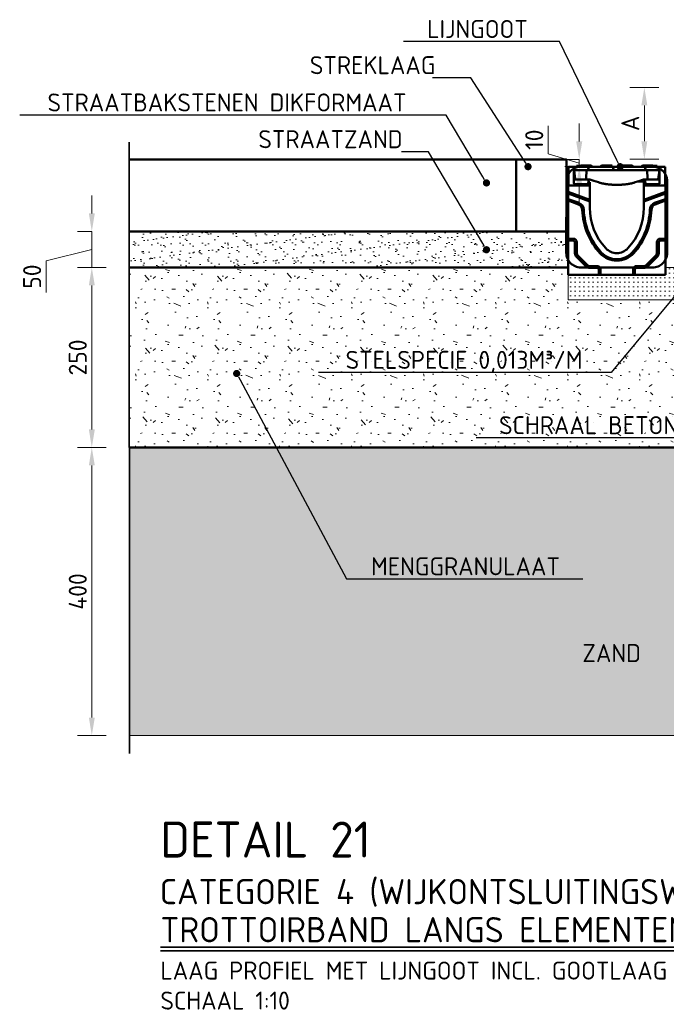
# Model space of a CAD drawing. Header units: metres. Extents: x 92403 to 95147, y 464428 to 465602.
# Tile 226 of 256: x 92594.439 to 92595.338, y 465102.48 to 465103.847. Entities that reach past the tile are written whole.
import ezdxf
from ezdxf import colors
from ezdxf.entities.mleader import LeaderData, LeaderLine
from ezdxf.math import Vec2, Vec3

# ---------------------------------------------------------------- set-up
doc = ezdxf.new("R2010")
doc.units = ezdxf.units.M
doc.linetypes.add('AL-PROJECT', pattern=[18, 12, -3, 0, -3])
doc.linetypes.add('HIDDEN', pattern=[2.373, 1.58, -0.793])
doc.layers.get('0').update_dxf_attribs({"linetype": 'CONTINUOUS'})
doc.layers.get('Defpoints').update_dxf_attribs({"linetype": 'CONTINUOUS'})
for name, color, linetype, lineweight in [('N-WE-GW-GROND_ZAND-AD', 7, 'CONTINUOUS', 18), ('N-WE-GW-GROND_ZAND_CUNETZAND-AD-10', 7, 'CONTINUOUS', 18), ('N-WE-GW-GROND_ZAND_CUNETZAND-WERK-T25', 7, 'CONTINUOUS', 25), ('N-WE-RI-HWA_GOOT_LIJNGOOT-GD', 150, 'CONTINUOUS', 50), ('N-WE-VH-VERHARDING_ASFALT-GD', 252, 'CONTINUOUS', 50), ('N-WE-VH-VERHARDING_ASFALT-T25', 7, 'CONTINUOUS', 25), ('N-WE-VH-VERHARDING_BETON-AD', 252, 'CONTINUOUS', 18), ('N-WE-VH-VERHARDING_BETON_SCHRAAL-GD', 252, 'CONTINUOUS', 50), ('N-WE-VH-VERHARDING_BETON_SCHRAAL-T25', 7, 'CONTINUOUS', 25), ('N-WE-VH-VERHARDING_FUNDERING-AD-10', 252, 'CONTINUOUS', 18), ('N-WE-VH-VERHARDING_NATUURSTEEN-GD', 252, 'CONTINUOUS', 50), ('N-XX-GW-GROND_ZAND_FUNDERINGSZAND-AD-10', 7, 'CONTINUOUS', 18), ('X-XX-AL-PROJECTGRENS-G', 7, 'AL-PROJECT', 35), ('X-XX-AL-TEKENBLAD_TITELBLOK-T25', 7, 'CONTINUOUS', 25), ('X-XX-AL-TEKENBLAD_TITELBLOK-T35', 50, 'CONTINUOUS', 35), ('X-XX-AL-TEKENBLAD_TITELBLOK-T50', 130, 'CONTINUOUS', 50), ('X-XX-AL-VERWIJZING_DETAIL-M', 7, 'CONTINUOUS', 18)]:
    doc.layers.add(name, color=color, linetype=linetype, lineweight=lineweight)
doc.styles.add('NLCS-ISO-ANNOTATIVE-T25', font='NLCS-ISO.ttf', dxfattribs={"height": 2.5})
doc.styles.add('NLCS-ISO-M10-T25', font='NLCS-ISO.ttf', dxfattribs={"height": 0.025})
doc.styles.add('NLCS-ISO-M10-T35', font='NLCS-ISO.ttf', dxfattribs={"height": 0.035})
doc.styles.add('NLCS-ISO-M10-T50', font='NLCS-ISO.ttf', dxfattribs={"height": 0.05})
doc.dimstyles.new('NLCS-M10-T25-PIJL_L2_H1', dxfattribs={"dimscale": 0.01, "dimtxt": 2.5, "dimasz": 2.5, "dimexe": 2, "dimexo": 2, "dimgap": 0.7, "dimtad": 1, "dimzin": 0, "dimdsep": 46, "dimtxsty": 'NLCS-ISO-M10-T25', "dimcen": 2.5, "dimdle": 2, "dimclrd": 256, "dimclre": 256, "dimclrt": 7, "dimadec": 1, "dimazin": 0, "dimtfac": 1, "dimtdec": 3, "dimtofl": 0, "dimtmove": 1, "dimatfit": 0, "dimfxl": 2, "dimfxlon": 1, "dimtfillclr": 256, "dimtolj": 1, "dimtzin": 0, "dimlwd": -1, "dimlwe": -1, "dimarcsym": 0})

# ---------------------------------------------------------------- blocks, each defined once
blk = doc.blocks.new('*D730')
at = {"layer": 'Defpoints', "color": 0, "transparency": 16777216}
for p in [(92595.3071, 465103.7531), (92595.5159, 465103.7531), (92595.1988, 465103.6534)]:
    blk.add_point(p, dxfattribs=at)
at = {"layer": 'X-XX-AL-VERWIJZING_DETAIL-M', "transparency": 16777216}
for p, q in [((92595.3271, 465103.7531), (92595.2871, 465103.7531)), ((92595.3071, 465103.6784), (92595.3071, 465103.7281)), ((92595.2871, 465103.6534), (92595.3271, 465103.6534))]:
    blk.add_line(p, q, dxfattribs=at)
for points in [[(92595.3029, 465103.7281), (92595.3112, 465103.7281), (92595.3071, 465103.7531)], [(92595.3029, 465103.6784), (92595.3112, 465103.6784), (92595.3071, 465103.6534)]]:
    blk.add_solid(points, dxfattribs=at)
at = {"layer": 'X-XX-AL-VERWIJZING_DETAIL-M', "color": 7, "transparency": 16777216, "insert": (92595.2876, 465103.7032), "char_height": 0.025, "attachment_point": 5, "rotation": 90, "style": 'NLCS-ISO-M10-T25'}
blk.add_mtext('\\A1;A', dxfattribs=at)
blk = doc.blocks.new('_Dot')
at = {"color": 0, "linetype": 'ByBlock', "lineweight": -2}
blk.add_line((-0.5, 0), (-1, 0), dxfattribs=at)
at = {"color": 0, "linetype": 'ByBlock', "const_width": 0.5}
blk.add_lwpolyline([(-0.25, 0, 1), (0.25, 0, 1)], format="xyb", close=True, dxfattribs=at)
blk = doc.blocks.new('*D457')
at = {"layer": 'Defpoints', "color": 0, "transparency": 16777216}
for p in [(92594.5916, 465103.2531), (92594.5395, 465102.8531), (92594.5917, 465102.8531)]:
    blk.add_point(p, dxfattribs=at)
at = {"layer": 'X-XX-AL-VERWIJZING_DETAIL-M', "transparency": 16777216}
for p, q in [((92594.5595, 465103.2531), (92594.5195, 465103.2531)), ((92594.5395, 465103.2281), (92594.5395, 465102.8781)), ((92594.5595, 465102.8531), (92594.5195, 465102.8531))]:
    blk.add_line(p, q, dxfattribs=at)
for points in [[(92594.5354, 465103.2281), (92594.5437, 465103.2281), (92594.5395, 465103.2531)], [(92594.5354, 465102.8781), (92594.5437, 465102.8781), (92594.5395, 465102.8531)]]:
    blk.add_solid(points, dxfattribs=at)
at = {"layer": 'X-XX-AL-VERWIJZING_DETAIL-M', "color": 7, "transparency": 16777216, "insert": (92594.52, 465103.0531), "char_height": 0.025, "attachment_point": 5, "rotation": 90, "style": 'NLCS-ISO-M10-T25'}
blk.add_mtext('\\A1;400', dxfattribs=at)
blk = doc.blocks.new('*D734')
at = {"layer": 'Defpoints', "color": 0, "transparency": 16777216}
for p in [(92594.5915, 465103.5031), (92594.5395, 465103.2531), (92594.5916, 465103.2531)]:
    blk.add_point(p, dxfattribs=at)
at = {"layer": 'X-XX-AL-VERWIJZING_DETAIL-M', "transparency": 16777216}
for p, q in [((92594.5595, 465103.5031), (92594.5195, 465103.5031)), ((92594.5395, 465103.4781), (92594.5395, 465103.2781)), ((92594.5595, 465103.2531), (92594.5195, 465103.2531))]:
    blk.add_line(p, q, dxfattribs=at)
for points in [[(92594.5354, 465103.4781), (92594.5437, 465103.4781), (92594.5395, 465103.5031)], [(92594.5354, 465103.2781), (92594.5437, 465103.2781), (92594.5395, 465103.2531)]]:
    blk.add_solid(points, dxfattribs=at)
at = {"layer": 'X-XX-AL-VERWIJZING_DETAIL-M', "color": 7, "transparency": 16777216, "insert": (92594.52, 465103.3781), "char_height": 0.025, "attachment_point": 5, "rotation": 90, "style": 'NLCS-ISO-M10-T25'}
blk.add_mtext('\\A1;250', dxfattribs=at)
blk = doc.blocks.new('*D735')
at = {"layer": 'Defpoints', "color": 0, "transparency": 16777216}
for p in [(92594.5395, 465103.5531), (92594.5395, 465103.5531), (92594.5395, 465103.5031)]:
    blk.add_point(p, dxfattribs=at)
at = {"layer": 'X-XX-AL-VERWIJZING_DETAIL-M', "transparency": 16777216}
for p, q in [((92594.5395, 465103.5781), (92594.5395, 465103.6031)), ((92594.5395, 465103.5531), (92594.5195, 465103.5531)), ((92594.5395, 465103.5031), (92594.5395, 465103.5531)), ((92594.5395, 465103.5281), (92594.4761, 465103.5124)), ((92594.4761, 465103.5124), (92594.4761, 465103.4684)), ((92594.5395, 465103.5031), (92594.5595, 465103.5031)), ((92594.5395, 465103.4781), (92594.5395, 465103.4531))]:
    blk.add_line(p, q, dxfattribs=at)
for points in [[(92594.5354, 465103.5781), (92594.5437, 465103.5781), (92594.5395, 465103.5531)], [(92594.5354, 465103.4781), (92594.5437, 465103.4781), (92594.5395, 465103.5031)]]:
    blk.add_solid(points, dxfattribs=at)
at = {"layer": 'X-XX-AL-VERWIJZING_DETAIL-M', "color": 7, "transparency": 16777216, "insert": (92594.4566, 465103.4904), "char_height": 0.025, "attachment_point": 5, "rotation": 90, "style": 'NLCS-ISO-M10-T25'}
blk.add_mtext('\\A1;50', dxfattribs=at)
blk = doc.blocks.new('*D458')
at = {"layer": 'Defpoints', "color": 0, "transparency": 16777216}
for p in [(92595.2166, 465103.6531), (92595.2191, 465103.6531), (92595.2191, 465103.6431)]:
    blk.add_point(p, dxfattribs=at)
at = {"layer": 'X-XX-AL-VERWIJZING_DETAIL-M', "transparency": 16777216}
for p, q in [((92595.2166, 465103.6781), (92595.2166, 465103.7031)), ((92595.1736, 465103.661), (92595.1736, 465103.7)), ((92595.2166, 465103.6481), (92595.1736, 465103.661)), ((92595.2166, 465103.6531), (92595.1966, 465103.6531)), ((92595.2166, 465103.6431), (92595.2166, 465103.6531)), ((92595.2166, 465103.6431), (92595.1966, 465103.6431)), ((92595.2166, 465103.6181), (92595.2166, 465103.5931))]:
    blk.add_line(p, q, dxfattribs=at)
for points in [[(92595.2124, 465103.6781), (92595.2208, 465103.6781), (92595.2166, 465103.6531)], [(92595.2124, 465103.6181), (92595.2208, 465103.6181), (92595.2166, 465103.6431)]]:
    blk.add_solid(points, dxfattribs=at)
at = {"layer": 'X-XX-AL-VERWIJZING_DETAIL-M', "color": 7, "transparency": 16777216, "insert": (92595.1541, 465103.6805), "char_height": 0.025, "attachment_point": 5, "rotation": 90, "style": 'NLCS-ISO-M10-T25'}
blk.add_mtext('\\A1;10', dxfattribs=at)
blk = doc.blocks.new('Goot')
at = {"color": 8, "transparency": 33554687}
for p, q in [((0.0169, 0.151), (0.0115, 0.151)), ((0.0115, 0.151), (0.0115, 0.15)), ((0.0168, 0.1506), (0.0167, 0.15)), ((0.0178, 0.1515), (0.0203, 0.1515)), ((0.0293, 0.1515), (0.0203, 0.1515)), ((0.0293, 0.1515), (0.0317, 0.1515)), ((0.0327, 0.1506), (0.0327, 0.15)), ((0.0453, 0.1506), (0.0452, 0.15)), ((0.0463, 0.1515), (0.0488, 0.1515)), ((0.0578, 0.1515), (0.0488, 0.1515)), ((0.0578, 0.1515), (0.0602, 0.1515)), ((0.0612, 0.1506), (0.0612, 0.15)), ((0.0738, 0.1506), (0.0737, 0.15)), ((0.0748, 0.1515), (0.0773, 0.1515)), ((0.0862, 0.1515), (0.0773, 0.1515)), ((0.0862, 0.1515), (0.0887, 0.1515)), ((0.0897, 0.1506), (0.0897, 0.15)), ((0.1023, 0.1506), (0.1022, 0.15)), ((0.1033, 0.1515), (0.1058, 0.1515)), ((0.1147, 0.1515), (0.1058, 0.1515)), ((0.1147, 0.1515), (0.1172, 0.1515)), ((0.1183, 0.151), (0.1181, 0.151)), ((0.1182, 0.1506), (0.1182, 0.15)), ((0.1213, 0.151), (0.1183, 0.151)), ((0.1232, 0.151), (0.1213, 0.151)), ((0.1234, 0.151), (0.1232, 0.151)), ((0.1234, 0.151), (0.1234, 0.15)), ((0, 0.115), (0.03, 0.1041)), ((0.03, 0.1018), (0, 0.1127)), ((0.105, 0.1041), (0.135, 0.115)), ((0.135, 0.1127), (0.105, 0.1018)), ((0, 0.105), (0.015, 0.0996)), ((0.0143, 0.0976), (0, 0.1028)), ((0.12, 0.0996), (0.135, 0.105)), ((0.135, 0.1028), (0.1207, 0.0976)), ((0, 0.05), (0.007, 0.05)), ((0.007, 0.0473), (0, 0.0473)), ((0.0093, 0.03), (0.0093, 0.045)), ((0.012, 0.045), (0.012, 0.03)), ((0.123, 0.03), (0.123, 0.045)), ((0.1257, 0.045), (0.1257, 0.03)), ((0.128, 0.05), (0.135, 0.05)), ((0.135, 0.0473), (0.128, 0.0473)), ((0.0246, 0.0116), (0.0116, 0.0246)), ((0.0135, 0.0265), (0.0265, 0.0135)), ((0.1085, 0.0135), (0.1215, 0.0265)), ((0.1234, 0.0246), (0.1104, 0.0116)), ((0.03, 0.012), (0.04, 0.012)), ((0.04, 0.0093), (0.03, 0.0093)), ((0.0423, 0), (0.0423, 0.007)), ((0.045, 0.007), (0.045, 0)), ((0.09, 0), (0.09, 0.007)), ((0.0927, 0.007), (0.0927, 0)), ((0.095, 0.012), (0.105, 0.012)), ((0.105, 0.0093), (0.095, 0.0093))]:
    blk.add_line(p, q, dxfattribs=at)
at = {"color": 8}
for p, q in [((0.008, 0.1496), (0.0005, 0.15)), ((0.0005, 0.15), (0.0005, 0.124)), ((0.0082, 0.1496), (0.008, 0.1496)), ((0.008, 0.127), (0.008, 0.1496)), ((0.0082, 0.15), (0.0251, 0.15)), ((0.0082, 0.145), (0.0082, 0.15)), ((0.0082, 0.145), (0.0095, 0.1329)), ((0.0283, 0.145), (0.0082, 0.145)), ((0.0342, 0.15), (0.0251, 0.15)), ((0.0283, 0.145), (0.0281, 0.1472)), ((0.0283, 0.145), (0.0342, 0.145)), ((0.0565, 0.15), (0.0342, 0.15)), ((0.0342, 0.145), (0.0565, 0.145)), ((0.0656, 0.15), (0.0565, 0.15)), ((0.0565, 0.145), (0.0625, 0.145)), ((0.0626, 0.1472), (0.0625, 0.145)), ((0.0725, 0.145), (0.0625, 0.145)), ((0.0656, 0.15), (0.0694, 0.15)), ((0.0785, 0.15), (0.0694, 0.15)), ((0.0725, 0.145), (0.0724, 0.1472)), ((0.0725, 0.145), (0.0785, 0.145)), ((0.1007, 0.15), (0.0785, 0.15)), ((0.0785, 0.145), (0.1007, 0.145)), ((0.1099, 0.15), (0.1007, 0.15)), ((0.1007, 0.145), (0.1067, 0.145)), ((0.1069, 0.1472), (0.1067, 0.145)), ((0.1267, 0.145), (0.1067, 0.145)), ((0.1097, 0.1437), (0.1097, 0.1437)), ((0.1099, 0.15), (0.1267, 0.15)), ((0.1249, 0.1328), (0.1267, 0.145)), ((0.1267, 0.15), (0.1267, 0.145)), ((0.127, 0.1496), (0.1267, 0.1496)), ((0.1345, 0.15), (0.127, 0.1496)), ((0.127, 0.1496), (0.127, 0.127)), ((0.1345, 0.124), (0.1345, 0.15)), ((0, 0.115), (0, 0.124)), ((0.03, 0.124), (0, 0.124)), ((0.03, 0.1256), (0.009, 0.126)), ((0.026, 0.132), (0.01, 0.132)), ((0.0105, 0.132), (0.0106, 0.132)), ((0.0106, 0.132), (0.011, 0.132)), ((0.011, 0.132), (0.0249, 0.132)), ((0.0249, 0.1329), (0.0249, 0.132)), ((0.0249, 0.132), (0.0254, 0.132)), ((0.0254, 0.132), (0.03, 0.132)), ((0.028, 0.1304), (0.0278, 0.1265)), ((0.0279, 0.1285), (0.03, 0.1285)), ((0.028, 0.1305), (0.028, 0.131)), ((0.028, 0.1305), (0.028, 0.1304)), ((0.03, 0.1285), (0.03, 0.128)), ((0.03, 0.128), (0.03, 0.126)), ((0.03, 0.1256), (0.03, 0.126)), ((0.03, 0.124), (0.03, 0.1256)), ((0.03, 0.1041), (0.03, 0.124)), ((0.0316, 0.1317), (0.0356, 0.1304)), ((0.0356, 0.1304), (0.0422, 0.1283)), ((0.0625, 0.125), (0.0725, 0.125)), ((0.0928, 0.1283), (0.0994, 0.1304)), ((0.0969, 0.1296), (0.107, 0.1296)), ((0.0994, 0.1304), (0.1034, 0.1317)), ((0.105, 0.132), (0.1096, 0.132)), ((0.105, 0.128), (0.105, 0.1285)), ((0.105, 0.1285), (0.1071, 0.1285)), ((0.105, 0.126), (0.105, 0.128)), ((0.126, 0.126), (0.105, 0.1256)), ((0.105, 0.126), (0.105, 0.1256)), ((0.105, 0.124), (0.105, 0.1256)), ((0.105, 0.124), (0.105, 0.1041)), ((0.135, 0.124), (0.105, 0.124)), ((0.107, 0.1305), (0.107, 0.131)), ((0.107, 0.1304), (0.107, 0.1305)), ((0.1072, 0.1265), (0.107, 0.1304)), ((0.107, 0.1304), (0.1072, 0.1265)), ((0.125, 0.132), (0.109, 0.132)), ((0.1096, 0.132), (0.1101, 0.132)), ((0.1101, 0.1329), (0.1101, 0.132)), ((0.1101, 0.132), (0.1234, 0.132)), ((0.114, 0.132), (0.114, 0.132)), ((0.1155, 0.132), (0.1155, 0.132)), ((0.1157, 0.132), (0.1157, 0.132)), ((0.1234, 0.132), (0.1239, 0.132)), ((0.135, 0.124), (0.135, 0.115)), ((0, 0.1127), (0, 0.115)), ((0, 0.105), (0, 0.1127)), ((0.135, 0.115), (0.135, 0.1127)), ((0.135, 0.1127), (0.135, 0.105)), ((0, 0.1028), (0, 0.105)), ((0, 0.05), (0, 0.1028)), ((0.03, 0.1041), (0.03, 0.1018)), ((0.03, 0.1018), (0.03, 0.093)), ((0.105, 0.1018), (0.105, 0.1041)), ((0.105, 0.093), (0.105, 0.1018)), ((0.135, 0.105), (0.135, 0.1028)), ((0.135, 0.1028), (0.135, 0.05)), ((0, 0.0473), (0, 0.05)), ((0, 0), (0, 0.0473)), ((0.135, 0.05), (0.135, 0.0473)), ((0.135, 0.0473), (0.135, 0)), ((0.0423, 0), (0, 0)), ((0.045, 0), (0.0423, 0)), ((0.09, 0), (0.045, 0)), ((0.0927, 0), (0.09, 0)), ((0.135, 0), (0.0927, 0))]:
    blk.add_line(p, q, dxfattribs=at)
at = {"color": 8, "flags": 128}
for points in [[(0.0253, 0.1436), (0.0253, 0.1431), (0.0253, 0.1427), (0.0253, 0.1422), (0.0253, 0.1418), (0.0252, 0.1414), (0.0252, 0.1409), (0.0252, 0.1405), (0.0252, 0.14), (0.0252, 0.1396), (0.0251, 0.1391), (0.0251, 0.1387), (0.0251, 0.1383), (0.0251, 0.1378), (0.0251, 0.1374), (0.025, 0.1369), (0.025, 0.1365), (0.025, 0.136), (0.025, 0.1356), (0.025, 0.1352), (0.025, 0.1347), (0.0249, 0.1343), (0.0249, 0.1338), (0.0249, 0.1334), (0.0249, 0.1329)], [(0.0258, 0.145), (0.0257, 0.1449), (0.0257, 0.1449), (0.0257, 0.1448), (0.0257, 0.1448), (0.0256, 0.1447), (0.0256, 0.1447), (0.0256, 0.1446), (0.0255, 0.1446), (0.0255, 0.1445), (0.0255, 0.1444), (0.0255, 0.1444), (0.0255, 0.1443), (0.0254, 0.1443), (0.0254, 0.1442), (0.0254, 0.1441), (0.0254, 0.1441), (0.0254, 0.144), (0.0254, 0.144), (0.0254, 0.1439), (0.0254, 0.1438), (0.0254, 0.1438), (0.0253, 0.1437), (0.0253, 0.1436), (0.0253, 0.1436)], [(0.1097, 0.1436), (0.1097, 0.1436), (0.1097, 0.1437), (0.1096, 0.1438), (0.1096, 0.1438), (0.1096, 0.1439), (0.1096, 0.144), (0.1096, 0.144), (0.1096, 0.1441), (0.1096, 0.1441), (0.1096, 0.1442), (0.1096, 0.1443), (0.1095, 0.1443), (0.1095, 0.1444), (0.1095, 0.1444), (0.1095, 0.1445), (0.1095, 0.1446), (0.1094, 0.1446), (0.1094, 0.1447), (0.1094, 0.1447), (0.1093, 0.1448), (0.1093, 0.1448), (0.1093, 0.1449), (0.1093, 0.1449), (0.1092, 0.145)], [(0.1101, 0.1329), (0.1101, 0.1334), (0.1101, 0.1338), (0.1101, 0.1343), (0.11, 0.1347), (0.11, 0.1352), (0.11, 0.1356), (0.11, 0.136), (0.11, 0.1365), (0.11, 0.1369), (0.1099, 0.1374), (0.1099, 0.1378), (0.1099, 0.1383), (0.1099, 0.1387), (0.1099, 0.1391), (0.1098, 0.1396), (0.1098, 0.14), (0.1098, 0.1405), (0.1098, 0.1409), (0.1098, 0.1414), (0.1097, 0.1418), (0.1097, 0.1422), (0.1097, 0.1427), (0.1097, 0.1431), (0.1097, 0.1436)], [(0.03, 0.132), (0.0301, 0.132), (0.0301, 0.132), (0.0302, 0.132), (0.0303, 0.132), (0.0303, 0.132), (0.0304, 0.132), (0.0304, 0.132), (0.0305, 0.132), (0.0306, 0.132), (0.0306, 0.132), (0.0307, 0.132), (0.0308, 0.1319), (0.0308, 0.1319), (0.0309, 0.1319), (0.031, 0.1319), (0.031, 0.1319), (0.0311, 0.1319), (0.0312, 0.1319), (0.0312, 0.1318), (0.0313, 0.1318), (0.0314, 0.1318), (0.0314, 0.1318), (0.0315, 0.1318), (0.0316, 0.1317)], [(0.0422, 0.1283), (0.043, 0.128), (0.0438, 0.1277), (0.0447, 0.1275), (0.0455, 0.1273), (0.0463, 0.127), (0.0472, 0.1268), (0.048, 0.1266), (0.0488, 0.1265), (0.0497, 0.1263), (0.0505, 0.1261), (0.0514, 0.126), (0.0522, 0.1258), (0.0531, 0.1257), (0.0539, 0.1256), (0.0548, 0.1255), (0.0556, 0.1254), (0.0565, 0.1253), (0.0573, 0.1252), (0.0582, 0.1251), (0.059, 0.1251), (0.0599, 0.1251), (0.0608, 0.125), (0.0616, 0.125), (0.0625, 0.125)], [(0.0725, 0.125), (0.0734, 0.125), (0.0742, 0.125), (0.0751, 0.1251), (0.076, 0.1251), (0.0768, 0.1251), (0.0777, 0.1252), (0.0785, 0.1253), (0.0794, 0.1254), (0.0802, 0.1255), (0.0811, 0.1256), (0.0819, 0.1257), (0.0828, 0.1258), (0.0836, 0.126), (0.0845, 0.1261), (0.0853, 0.1263), (0.0862, 0.1265), (0.087, 0.1266), (0.0878, 0.1268), (0.0887, 0.127), (0.0895, 0.1273), (0.0903, 0.1275), (0.0912, 0.1277), (0.092, 0.128), (0.0928, 0.1283)], [(0.1034, 0.1317), (0.1035, 0.1318), (0.1036, 0.1318), (0.1036, 0.1318), (0.1037, 0.1318), (0.1038, 0.1318), (0.1038, 0.1319), (0.1039, 0.1319), (0.104, 0.1319), (0.104, 0.1319), (0.1041, 0.1319), (0.1042, 0.1319), (0.1042, 0.1319), (0.1043, 0.132), (0.1044, 0.132), (0.1044, 0.132), (0.1045, 0.132), (0.1046, 0.132), (0.1046, 0.132), (0.1047, 0.132), (0.1047, 0.132), (0.1048, 0.132), (0.1049, 0.132), (0.1049, 0.132), (0.105, 0.132)], [(0.107, 0.131), (0.1071, 0.1312), (0.1071, 0.1314), (0.1072, 0.1316), (0.1073, 0.1317), (0.1075, 0.1318), (0.1077, 0.1319), (0.1078, 0.132), (0.1079, 0.132), (0.108, 0.132), (0.108, 0.132), (0.1081, 0.132), (0.1082, 0.132), (0.1083, 0.132), (0.1085, 0.132), (0.1087, 0.132), (0.1088, 0.132), (0.109, 0.132)], [(0.125, 0.132), (0.1252, 0.132), (0.1253, 0.132), (0.1255, 0.132), (0.1257, 0.132), (0.1258, 0.132), (0.1259, 0.132), (0.126, 0.132), (0.126, 0.132), (0.1261, 0.132), (0.1262, 0.132), (0.1263, 0.1319), (0.1265, 0.1318), (0.1267, 0.1317), (0.1268, 0.1316), (0.1269, 0.1314), (0.1269, 0.1312), (0.127, 0.131)]]:
    blk.add_lwpolyline(points, dxfattribs=at)
at = {"color": 8, "transparency": 33554687}
for centre, radius, start, end in [((0.0178, 0.1505), 0.001, 90, 177), ((0.0317, 0.1505), 0.001, 3, 90), ((0.0463, 0.1505), 0.001, 90, 177), ((0.0602, 0.1505), 0.001, 3, 90), ((0.0748, 0.1505), 0.001, 90, 177), ((0.0887, 0.1505), 0.001, 3, 90), ((0.1033, 0.1505), 0.001, 90, 177), ((0.1172, 0.1505), 0.001, 3, 90), ((0.0115, 0.09), 0.008, 1.6719, 70), ((0.0115, 0.09), 0.0101, 1.6719, 70), ((0.1235, 0.09), 0.0101, 110, 178.3281), ((0.1235, 0.09), 0.008, 110, 178.3281), ((0.1127, 0.093), 0.0932, 181.6719, 222.8955), ((0.1127, 0.093), 0.0911, 181.6719, 222.8955), ((0.0223, 0.093), 0.0911, 317.1045, 358.3281), ((0.0223, 0.093), 0.0932, 317.1045, 358.3281), ((0.007, 0.045), 0.005, 0, 90), ((0.007, 0.045), 0.00232, 0, 90), ((0.128, 0.045), 0.005, 90, 180), ((0.128, 0.045), 0.00232, 90, 180), ((0.017, 0.03), 0.00768, 180, 225), ((0.017, 0.03), 0.005, 180, 225), ((0.0675, 0.051), 0.0315, 222.8955, 317.1045), ((0.0675, 0.051), 0.0294, 222.8955, 317.1045), ((0.118, 0.03), 0.005, 315, 0), ((0.118, 0.03), 0.00768, 315, 0), ((0.03, 0.017), 0.00768, 225, 270), ((0.03, 0.017), 0.005, 225, 270), ((0.04, 0.007), 0.005, 0, 90), ((0.04, 0.007), 0.00232, 0, 90), ((0.095, 0.007), 0.005, 90, 180), ((0.095, 0.007), 0.00232, 90, 180), ((0.105, 0.017), 0.005, 270, 315), ((0.105, 0.017), 0.00768, 270, 315)]:
    blk.add_arc(centre, radius, start, end, dxfattribs=at)
at = {"color": 8}
for centre, radius, start, end in [((0.0251, 0.147), 0.003, 3.0009, 90.0004), ((0.0656, 0.147), 0.003, 89.9996, 176.9991), ((0.0694, 0.147), 0.003, 3.0009, 90.0004), ((0.1099, 0.147), 0.003, 89.9996, 176.9991), ((0.0105, 0.133), 0.001, 186, 270), ((0.1239, 0.133), 0.001, 270, 351.2538), ((0.1127, 0.093), 0.0827, 180, 222.8955), ((0.0223, 0.093), 0.0827, 317.1045, 0), ((0.0675, 0.051), 0.021, 222.8955, 317.1045)]:
    blk.add_arc(centre, radius, start, end, dxfattribs=at)
for centre, major_axis, ratio, start_param, end_param in [((0.009, 0.131), (-0.000999, 0.000052), 0.999998, 4.764749, 6.283185), ((0.009, 0.127), (0, -0.001), 0.999998, 4.712389, 6.265732), ((0.01, 0.132), (-0.001, 0), 0.002004, 4.715128, 6.283185), ((0.026, 0.132), (-0.001, 0), 0.002004, 3.141593, 4.70965), ((0.027, 0.131), (0.000999, 0.000052), 0.999998, 0, 1.518436), ((0.0268, 0.1266), (0.00089, 0.000455), 0.999999, 4.712389, 5.758053), ((0.1082, 0.1266), (-0.000999, -0.000052), 0.999998, 0, 1.045664), ((0.126, 0.127), (0, -0.001), 0.999998, 0.017453, 1.570796)]:
    blk.add_ellipse(centre, major_axis=major_axis, ratio=ratio, start_param=start_param, end_param=end_param, dxfattribs=at)

msp = doc.modelspace()

# ---------------------------------------------------------------- hatches: boundary and pattern name
at = {"layer": 'N-WE-GW-GROND_ZAND_CUNETZAND-AD-10'}
h = msp.add_hatch(dxfattribs=at)
h.set_pattern_fill('AGW-GROND_ZAND_CUNETZAND', color=256, scale=0.01, pattern_type=2)
h.set_pattern_definition([(0, (2985.3794685, 6084.438832), (0.00625, 0.00625), [0, -0.0125])])
h.paths.add_polyline_path([(92595.938897, 465103.253054), (92595.938926, 465102.853074), (92594.592066, 465102.853035), (92594.591651, 465103.253035), (92594.853902, 465103.253054)])
at = {"layer": 'N-WE-VH-VERHARDING_FUNDERING-AD-10'}
h = msp.add_hatch(dxfattribs=at)
h.set_pattern_fill('AVH-FUNDERING_GRANULAAT', color=256, scale=0.01, pattern_type=2)
h.set_pattern_definition([(0, (2985.47447, 6084.55283), (0, 0.1), [0, -0.1]), (0, (2985.47547, 6084.51783), (0, 0.1), [0, -0.1]), (0, (2985.47847, 6084.57183), (0, 0.1), [0, -0.1]), (338.1986, (2985.426468, 6084.540832), (0.3000000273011, -0.0999999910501), [0.0107703, -0.5277462]), (216.8699, (2985.436468, 6084.536832), (0.29999999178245, 0.2000000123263), [0.005, -0.495]), (130.6013, (2985.432468, 6084.533832), (0.5000000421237, -0.59999990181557), [0.0092195, -0.9127349]), (206.5651, (2985.39947, 6084.52183), (-0.099999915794, -0.1000001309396), [0.0022361, -0.2213707]), (326.3099, (2985.397468, 6084.520832), (0.1999999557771, -0.1000001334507), [0.0036056, -0.3569496]), (108.4349, (2985.40047, 6084.518832), (-0.0999998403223, 0.2000000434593), [0.0031623, -0.3130655]), (225, (2985.46347, 6084.51183), (-2e-17, -0.100000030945), [0.0042426, -0.1371787]), (0, (2985.46047, 6084.50883), (0.1, 0.1), [0.006, -0.094]), (135, (2985.46647, 6084.50883), (-0.100000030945, 9e-18), [0.0042426, -0.1371787]), (251.5651, (2985.45147, 6084.575832), (0.0999998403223, 0.2000000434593), [0.0031623, -0.3130655]), (0, (2985.45047, 6084.57283), (0.1, 0.1), [0.005, -0.095]), (143.1301, (2985.455468, 6084.572832), (-0.29999999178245, 0.2000000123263), [0.005, -0.495]), (213.6901, (2985.398468, 6084.576832), (0.1999999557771, 0.1000001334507), [0.0036056, -0.3569496]), (341.5651, (2985.39547, 6084.574832), (-0.2000000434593, 0.0999998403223), [0.0063246, -0.3099032]), (126.8699, (2985.401468, 6084.572832), (0.2000000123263, -0.29999999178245), [0.005, -0.495]), (0, (2985.42747, 6084.57283), (0, 0.1), [0, -0.1]), (0, (2985.40047, 6084.54683), (0, 0.1), [0, -0.1]), (0, (2985.42847, 6084.50983), (0, 0.1), [0, -0.1]), (0, (2985.45547, 6084.54083), (0, 0.1), [0, -0.1]), (0, (2985.42647, 6084.55783), (0, 0.1), [0, -0.1]), (0, (2985.40447, 6084.56083), (0, 0.1), [0, -0.1]), (0, (2985.41347, 6084.55483), (0, 0.1), [0, -0.1]), (0, (2985.40947, 6084.53083), (0, 0.1), [0, -0.1]), (0, (2985.38547, 6084.53483), (0, 0.1), [0, -0.1]), (0, (2985.38647, 6084.55783), (0, 0.1), [0, -0.1]), (0, (2985.38347, 6084.57983), (0, 0.1), [0, -0.1]), (0, (2985.41447, 6084.58383), (0, 0.1), [0, -0.1]), (0, (2985.43647, 6084.58783), (0, 0.1), [0, -0.1]), (0, (2985.47147, 6084.58383), (0, 0.1), [0, -0.1]), (0, (2985.44747, 6084.55283), (0, 0.1), [0, -0.1]), (0, (2985.43747, 6084.57083), (0, 0.1), [0, -0.1]), (0, (2985.44547, 6084.52283), (0, 0.1), [0, -0.1]), (0, (2985.41547, 6084.51783), (0, 0.1), [0, -0.1]), (0, (2985.44547, 6084.49583), (0, 0.1), [0, -0.1]), (0, (2985.41247, 6084.50183), (0, 0.1), [0, -0.1]), (0, (2985.38047, 6084.49883), (0, 0.1), [0, -0.1]), (0, (2985.39247, 6084.49383), (0, 0.1), [0, -0.1]), (0, (2985.39347, 6084.50783), (0, 0.1), [0, -0.1]), (0, (2985.46047, 6084.49183), (0, 0.1), [0, -0.1]), (0, (2985.47247, 6084.53283), (0, 0.1), [0, -0.1]), (0, (2985.46747, 6084.56283), (0, 0.1), [0, -0.1]), (0, (2985.42147, 6084.49083), (0, 0.1), [0, -0.1])])
h.paths.add_polyline_path([(92594.591487, 465103.503054), (92595.201337, 465103.503054), (92595.201337, 465103.458054), (92595.838927, 465103.458054), (92595.838897, 465103.253064), (92594.591651, 465103.253045)])
h = msp.add_hatch(dxfattribs=at)
h.set_pattern_fill('AVH-FUNDERING_ZANDCEMENTSTAB', color=256, scale=0.01, pattern_type=2)
h.set_pattern_definition([(0, (2985.3794685, 6084.488832), (0.03125, 0.00625), [0, -0.00625])])
h.paths.add_polyline_path([(92595.311337, 465103.493054), (92595.201337, 465103.493054), (92595.201337, 465103.458054), (92595.533837, 465103.458054), (92595.488837, 465103.503054), (92595.338837, 465103.503861), (92595.336337, 465103.493054)])
h.paths.add_polyline_path([(92595.338837, 465103.503861), (92595.338837, 465103.503054), (92595.336337, 465103.493054)], flags=17)
at = {"layer": 'N-XX-GW-GROND_ZAND_FUNDERINGSZAND-AD-10'}
h = msp.add_hatch(dxfattribs=at)
h.set_pattern_fill('AGW-GROND_ZAND_FUNDERINGSZAND', color=256, scale=0.01, pattern_type=2)
h.set_pattern_definition([(37.5, (2985.379468, 6084.488832), (-0.0006299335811, 0.01926823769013), [0, -0.0152, 0, -0.017, 0, -0.01625]), (7.5, (2985.379468, 6084.488832), (0.0176977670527, 0.0282214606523), [0, -0.0082, 0, -0.0137, 0, -0.00525]), (327.5, (2985.367168, 6084.488832), (0.0311414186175, 5.659053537e-05), [0, -0.005, 0, -0.018, 0, -0.0235]), (317.5, (2985.367168, 6084.488832), (0.0300612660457, 0.0087767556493), [0, -0.0025, 0, -0.0118, 0, -0.0135])])
h.paths.add_polyline_path([(92594.591408, 465103.553054), (92594.591445, 465103.503054), (92595.201337, 465103.503054), (92595.201337, 465103.513298, -0.13133329), (92595.198655, 465103.523406), (92595.198709, 465103.553054)])

# ---------------------------------------------------------------- linework, layer by layer
at = {"layer": 'N-WE-GW-GROND_ZAND-AD'}
msp.add_lwpolyline([(92594.59168, 465102.853054), (92595.938897, 465102.853054)], dxfattribs=at)
at = {"layer": 'N-WE-VH-VERHARDING_ASFALT-GD'}
for points in [[(92594.59128, 465103.653054), (92595.198837, 465103.653054), (92595.198837, 465103.622804)], [(92595.128837, 465103.553054), (92595.128837, 465103.653054)], [(92595.198837, 465103.553054), (92594.59128, 465103.553054)], [(92594.59128, 465103.503054), (92595.201337, 465103.503054)]]:
    msp.add_lwpolyline(points, dxfattribs=at)
at = {"layer": 'N-WE-VH-VERHARDING_BETON-AD', "flags": 128}
msp.add_lwpolyline([(92595.488837, 465103.503054), (92595.336337, 465103.503054), (92595.336337, 465103.493054), (92595.201337, 465103.493054), (92595.201337, 465103.458054), (92595.533837, 465103.458054)], close=True, dxfattribs=at)
at = {"layer": 'N-WE-VH-VERHARDING_BETON_SCHRAAL-GD'}
for points in [[(92594.591622, 465103.253054), (92594.853902, 465103.253054), (92594.853902, 465103.253054), (92595.938897, 465103.253054), (92594.853902, 465103.253054), (92594.853902, 465103.253054), (92594.591292, 465103.253054)], [(92594.853902, 465103.253054), (92594.591292, 465103.253054)]]:
    msp.add_lwpolyline(points, dxfattribs=at)
at = {"layer": 'N-WE-VH-VERHARDING_NATUURSTEEN-GD', "linetype": 'HIDDEN', "ltscale": 5, "flags": 128}
msp.add_lwpolyline([(92595.330025, 465103.639424, -0.24800425), (92595.338837, 465103.622677), (92595.338655, 465103.52315, -0.41421356), (92595.318368, 465103.502937), (92595.218868, 465103.503119, -0.41421356), (92595.198655, 465103.523406), (92595.198837, 465103.622932, -0.05615879), (92595.199353, 465103.627437, -0.34991513), (92595.219124, 465103.643145), (92595.318624, 465103.642964, -0.15072575)], format="xyb", close=True, dxfattribs=at)
at = {"layer": 'X-XX-AL-PROJECTGRENS-G'}
msp.add_line((92594.591318, 465103.676906), (92594.591934, 465102.828054), dxfattribs=at)
at = {"layer": 'X-XX-AL-TEKENBLAD_TITELBLOK-T35'}
for p, q in [((92594.634794, 465102.559086), (92595.697844, 465102.559086)), ((92594.634794, 465102.554086), (92595.697844, 465102.554086))]:
    msp.add_line(p, q, dxfattribs=at)

# ---------------------------------------------------------------- block references
at = {"layer": 'N-WE-RI-HWA_GOOT_LIJNGOOT-GD'}
msp.add_blockref('Goot', (92595.201337, 465103.493054), dxfattribs=at)

# ---------------------------------------------------------------- texts
at = {"layer": 'N-WE-GW-GROND_ZAND_CUNETZAND-WERK-T25', "insert": (92595.302333, 465102.955009), "char_height": 0.025, "width": 407.03643035, "attachment_point": 9, "style": 'NLCS-ISO-ANNOTATIVE-T25'}
msp.add_mtext('ZAND', dxfattribs=at)
at = {"layer": 'X-XX-AL-TEKENBLAD_TITELBLOK-T25', "insert": (92594.634794, 465102.472434), "char_height": 0.025, "attachment_point": 7, "style": 'NLCS-ISO-M10-T25'}
msp.add_mtext('LAAG PROFIEL MET LIJNGOOT INCL. GOOTLAAG VAN KEIEN\\PSCHAAL 1:10', dxfattribs=at)
at = {"layer": 'X-XX-AL-TEKENBLAD_TITELBLOK-T35', "char_height": 0.035, "width": 1.298086, "attachment_point": 7, "style": 'NLCS-ISO-M10-T35'}
for s, insert in [('CATEGORIE 4 (WIJKONTSLUITINGSWEG)', (92594.633927, 465102.61532)), ('TROTTOIRBAND LANGS ELEMENTEN OP FUNDERING', (92594.634794, 465102.565861))]:
    msp.add_mtext(s, dxfattribs=dict(at, insert=insert))
at = {"layer": 'X-XX-AL-TEKENBLAD_TITELBLOK-T50', "insert": (92594.634794, 465102.683536), "char_height": 0.05, "width": 1.298086, "attachment_point": 7, "style": 'NLCS-ISO-M10-T50'}
msp.add_mtext('DETAIL 21', dxfattribs=at)

# ---------------------------------------------------------------- dimensions: what is measured, and where the dimension line sits
at = {"layer": 'X-XX-AL-VERWIJZING_DETAIL-M'}
dim = msp.add_linear_dim(base=(92595.307078, 465103.753054), p1=(92595.198837, 465103.653381), p2=(92595.515894, 465103.753054), angle=90, text='A', dimstyle='NLCS-M10-T25-PIJL_L2_H1', override={"dimdec": 0, "dimlfac": 1000}, dxfattribs=at)
dim.commit()
dim.dimension.update_dxf_attribs({"geometry": '*D730', "text_midpoint": (92595.287578, 465103.703218)})
for base, p1, p2, picture, middle in [((92595.216592, 465103.653054), (92595.219087, 465103.643054), (92595.219087, 465103.653054), '*D458', (92595.154092, 465103.667954)), ((92594.539519, 465103.253054), (92594.591453, 465103.503054), (92594.591626, 465103.253054), '*D734', (92594.520019, 465103.378054)), ((92594.539519, 465102.853054), (92594.591622, 465103.253054), (92594.59168, 465102.853054), '*D457', (92594.520019, 465103.053054))]:
    dim = msp.add_linear_dim(base=base, p1=p1, p2=p2, angle=90, dimstyle='NLCS-M10-T25-PIJL_L2_H1', override={"dimdec": 0, "dimlfac": 1000}, dxfattribs=at)
    dim.commit()
    dim.dimension.update_dxf_attribs({"geometry": picture, "text_midpoint": middle})
dim = msp.add_linear_dim(base=(92594.539519, 465103.553054), p1=(92594.539519, 465103.503054), p2=(92594.539519, 465103.553054), angle=90, dimstyle='NLCS-M10-T25-PIJL_L2_H1', override={"dimdec": 0, "dimlfac": 1000}, dxfattribs=at)
dim.commit()
dim.dimension.update_dxf_attribs({"geometry": '*D735', "text_midpoint": (92594.476119, 465103.50545), "dimtype": 160})

# ---------------------------------------------------------------- leaders
at = {"layer": 'N-WE-VH-VERHARDING_ASFALT-T25'}
ml = msp.add_multileader_mtext('Standard', dxfattribs=at)
ml.set_content('\\A1;LIJNGOOT', color=7, style='NLCS-ISO-M10-T25')
ml.set_leader_properties(color=256, lineweight=-1)
ml.set_arrow_properties(name='DOT')
ml.build(insert=Vec2(0, 0))
ml.multileader.update_dxf_attribs({"text_left_attachment_type": 5, "text_right_attachment_type": 5, "dogleg_length": 0.025, "arrow_head_size": 0.01, "scale": 0.01})
ctx = ml.context
ctx.base_point, ctx.scale, ctx.char_height, ctx.arrow_head_size, ctx.landing_gap_size, ctx.plane_origin = Vec3(92594.996341, 465103.816729), 0.01, 0.025, 0.01, 0.009, Vec3(92595.273447, 465103.643054)
ctx.left_attachment, ctx.right_attachment = 5, 5
notes = []
notes.append((ctx, [(0, (1, 1, 0), (92595.189071, 465103.816729), (-1, 0), 0.03973, [(0, [(92595.273447, 465103.643054)], 0, [])])]))
ctx.mtext.insert, ctx.mtext.flow_direction = Vec3(92595.005341, 465103.846729), 5
ml = msp.add_multileader_mtext('Standard', dxfattribs=at)
ml.set_content('\\A1;STREKLAAG', color=7, style='NLCS-ISO-M10-T25')
ml.set_leader_properties(color=256, lineweight=-1)
ml.set_arrow_properties(name='DOT')
ml.build(insert=Vec2(0, 0))
ml.multileader.update_dxf_attribs({"text_left_attachment_type": 5, "text_right_attachment_type": 5, "dogleg_length": 0.025, "arrow_head_size": 0.01, "scale": 0.01})
ctx = ml.context
ctx.base_point, ctx.scale, ctx.char_height, ctx.arrow_head_size, ctx.landing_gap_size, ctx.plane_origin = Vec3(92594.833386, 465103.766501), 0.01, 0.025, 0.01, 0.009, Vec3(92595.145508, 465103.643054)
ctx.left_attachment, ctx.right_attachment = 5, 5
notes.append((ctx, [(0, (1, 1, 0), (92595.066116, 465103.766501), (-1, 0), 0.03973, [(0, [(92595.145508, 465103.643054)], 0, [])])]))
ctx.mtext.insert, ctx.mtext.width, ctx.mtext.flow_direction = Vec3(92594.842386, 465103.796501), 0.47267854, 5
ml = msp.add_multileader_mtext('Standard', dxfattribs=at)
ml.set_content('\\A1;STRAATBAKSTENEN DIKFORMAAT', color=7, style='NLCS-ISO-M10-T25')
ml.set_leader_properties(color=256, lineweight=-1)
ml.set_arrow_properties(name='DOT')
ml.build(insert=Vec2(0, 0))
ml.multileader.update_dxf_attribs({"text_left_attachment_type": 5, "text_right_attachment_type": 5, "dogleg_length": 0.025, "arrow_head_size": 0.01, "scale": 0.01})
ctx = ml.context
ctx.base_point, ctx.scale, ctx.char_height, ctx.arrow_head_size, ctx.landing_gap_size, ctx.plane_origin = Vec3(92594.468971, 465103.714698), 0.01, 0.025, 0.01, 0.009, Vec3(92595.087745, 465103.620498)
ctx.left_attachment, ctx.right_attachment = 5, 5
notes.append((ctx, [(0, (1, 1, 0), (92595.031701, 465103.714698), (-1, 0), 0.03973, [(0, [(92595.087745, 465103.620498)], 0, [])])]))
ctx.mtext.insert, ctx.mtext.flow_direction = Vec3(92594.477971, 465103.744698), 5
ml = msp.add_multileader_mtext('Standard', dxfattribs=at)
ml.set_content('STRAATZAND', color=7, style='NLCS-ISO-M10-T25')
ml.set_leader_properties(color=256, lineweight=-1)
ml.set_arrow_properties(name='DOT')
ml.build(insert=Vec2(0, 0))
ml.multileader.update_dxf_attribs({"text_left_attachment_type": 5, "text_right_attachment_type": 5, "dogleg_length": 2.5, "arrow_head_size": 0.01, "scale": 0.01})
ctx = ml.context
ctx.base_point, ctx.scale, ctx.char_height, ctx.arrow_head_size, ctx.landing_gap_size, ctx.plane_origin = Vec3(92594.76182, 465103.663716), 0.01, 0.025, 0.01, 0.009, Vec3(92595.087745, 465103.503453)
ctx.left_attachment, ctx.right_attachment = 5, 5
notes.append((ctx, [(0, (1, 1, 0), (92595.00732, 465103.663716), (-1, 0), 0.025, [(0, [(92595.087745, 465103.527687)], 0, [])])]))
ctx.mtext.insert, ctx.mtext.width, ctx.mtext.flow_direction = Vec3(92594.77082, 465103.693716), 0.35831864, 5
at = {"layer": 'N-WE-VH-VERHARDING_BETON_SCHRAAL-T25'}
ml = msp.add_multileader_mtext('Standard', dxfattribs=at)
ml.set_content('\\A1;STELSPECIE 0,013M³/M', color=7, style='NLCS-ISO-M10-T25')
ml.set_leader_properties(color=256, lineweight=-1)
ml.set_arrow_properties(name='DOT')
ml.build(insert=Vec2(0, 0))
ml.multileader.update_dxf_attribs({"text_left_attachment_type": 5, "text_right_attachment_type": 5, "dogleg_length": 2.5, "arrow_head_size": 0.01, "scale": 0.01})
ctx = ml.context
ctx.base_point, ctx.scale, ctx.char_height, ctx.arrow_head_size, ctx.landing_gap_size, ctx.plane_origin = Vec3(92594.882975, 465103.357247), 0.01, 0.025, 0.01, 0.009, Vec3(92595.373037, 465103.47589)
ctx.left_attachment, ctx.right_attachment = 5, 5
notes.append((ctx, [(0, (1, 1, 0), (92595.260975, 465103.357247), (-1, 0), 0.025, [(0, [(92595.367709, 465103.485514)], 0, [])])]))
ctx.mtext.insert, ctx.mtext.flow_direction = Vec3(92594.891975, 465103.387247), 5
ml = msp.add_multileader_mtext('Standard', dxfattribs=at)
ml.set_content('\\A1;SCHRAAL BETON 0,037M³/M', color=7, style='NLCS-ISO-M10-T25')
ml.set_leader_properties(color=256, lineweight=-1)
ml.set_arrow_properties(name='DOT')
ml.build(insert=Vec2(0, 0))
ml.multileader.update_dxf_attribs({"text_left_attachment_type": 5, "text_right_attachment_type": 5, "dogleg_length": 2.5, "arrow_head_size": 0.01, "scale": 0.01})
ctx = ml.context
ctx.base_point, ctx.scale, ctx.char_height, ctx.arrow_head_size, ctx.landing_gap_size, ctx.plane_origin = Vec3(92595.096182, 465103.266538), 0.01, 0.025, 0.01, 0.009, Vec3(92595.668744, 465103.385181)
ctx.left_attachment, ctx.right_attachment = 5, 5
notes.append((ctx, [(0, (1, 1, 0), (92595.556682, 465103.266538), (-1, 0), 0.025, [(0, [(92595.704772, 465103.481053)], 0, [])])]))
ctx.mtext.insert, ctx.mtext.flow_direction = Vec3(92595.105182, 465103.296538), 5
ml = msp.add_multileader_mtext('Standard', dxfattribs=at)
ml.set_content('\\A1;MENGGRANULAAT', color=7, style='NLCS-ISO-M10-T25')
ml.set_leader_properties(color=256, lineweight=-1)
ml.set_arrow_properties(name='DOT')
ml.build(insert=Vec2(0, 0))
ml.multileader.update_dxf_attribs({"text_left_attachment_type": 5, "text_right_attachment_type": 5, "dogleg_length": 2.5, "arrow_head_size": 0.01, "scale": 0.01})
ctx = ml.context
ctx.base_point, ctx.scale, ctx.char_height, ctx.arrow_head_size, ctx.landing_gap_size, ctx.plane_origin = Vec3(92594.918397, 465103.070602), 0.01, 0.025, 0.01, 0.009, Vec3(92594.927831, 465103.359686)
ctx.left_attachment, ctx.right_attachment = 5, 5
notes.append((ctx, [(1, (1, 1, 0), (92594.893397, 465103.070602), (1, 0), 0.025, [(0, [(92594.740736, 465103.355752)], 0, [])])]))
ctx.mtext.insert, ctx.mtext.flow_direction = Vec3(92594.927397, 465103.100602), 5
for ctx, leaders in notes:
    for number, flags, end, landing, length, lines in leaders:
        leader = LeaderData()
        leader.index, (leader.has_last_leader_line, leader.has_dogleg_vector, leader.attachment_direction) = number, flags
        leader.last_leader_point, leader.dogleg_vector, leader.dogleg_length = Vec3(end), Vec3(landing), length
        for number, points, colour, breaks in lines:
            line = LeaderLine()
            line.index, line.vertices, line.color, line.breaks = number, Vec3.list(points), colors.encode_raw_color(colour), breaks
            leader.lines.append(line)
        ctx.leaders.append(leader)

doc.saveas('drawing.dxf')
